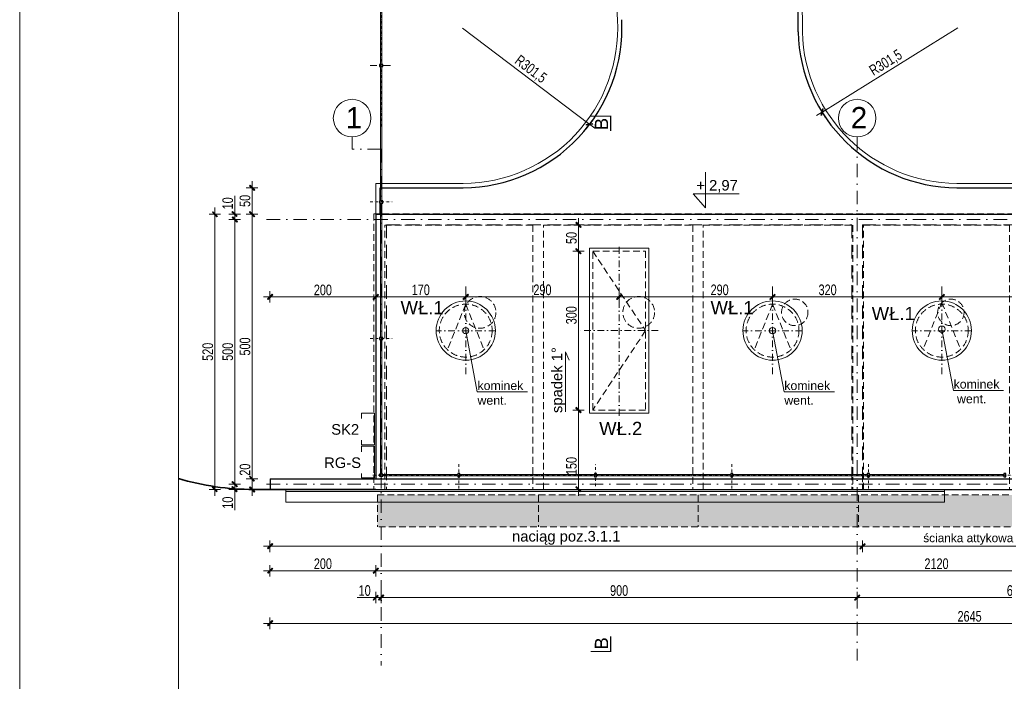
# Model space of a CAD drawing. Header units: millimetres. Extents: x 14041 to 23361, y -6349 to 12956.
# Tile 96 of 106: x 19155 to 21016, y 8077 to 9326. Entities that reach past the tile are written whole.
import ezdxf

# ---------------------------------------------------------------- set-up
doc = ezdxf.new("R2010")
doc.units = ezdxf.units.MM
for name, pattern in [('DASHDOTX2', [50.8, 25.4, -12.7, 0, -12.7]), ('DASHED', [19.05, 12.7, -6.35]), ('KRESKOWA', [19.05, 12.7, -6.35])]:
    doc.linetypes.add(name, pattern=pattern)
for name, color, linetype, lineweight in [('__A-BUDYNEK', 7, 'Continuous', 35), ('__A-krawężnik', 5, 'Continuous', 30), ('_E-opis el', 1, 'Continuous', 13), ('A- osie', 2, 'DASHDOTX2', 5), ('A-dach', 34, 'Continuous', 30), ('A-odnośnik', 2, 'Continuous', 9), ('A-ogrodzenie', 6, 'Continuous', 9), ('A-opisy', 7, 'Continuous', 18), ('A-rzędne projektowane', 7, 'Continuous', 20), ('A-stolarka', 5, 'Continuous', 15), ('A-stolarka opis', 7, 'Continuous', 9), ('A-Tabelka', 7, 'Continuous', 18), ('A-wyburzenia', 92, 'DASHED', 5), ('A-WYMIARY', 7, 'Continuous', 9), ('A-ściany projektowane', 5, 'Continuous', 35)]:
    doc.layers.add(name, color=color, linetype=linetype, lineweight=lineweight)
doc.layers.add('A-RZUTNIA', color=252, linetype='Continuous', lineweight=5, plot=False)
doc.styles.add('OP.3', font='arial.ttf', dxfattribs={"height": 16})
doc.styles.get("Standard").update_dxf_attribs({"font": 'arial.ttf'})
doc.styles.add('WYMIARY', font='swisscl.ttf')
doc.dimstyles.new('G100', dxfattribs={"dimtxt": 20, "dimasz": 1.55, "dimexe": 1.25, "dimexo": 0.625, "dimgap": 3, "dimtad": 1, "dimdec": 1, "dimrnd": 0.5, "dimzin": 9, "dimtxsty": 'WYMIARY', "dimblk": 'W', "dimcen": 3, "dimse1": 1, "dimse2": 1, "dimclrd": 256, "dimclrt": 7, "dimadec": 0, "dimazin": 0, "dimtm": 1e-09, "dimtfac": 1, "dimtdec": 1, "dimtmove": 0, "dimatfit": 0, "dimldrblk": 'W', "dimfxl": 0, "dimlwd": 9, "dimarcsym": 0})

# ---------------------------------------------------------------- blocks, each defined once
blk = doc.blocks.new('W')
at = {"layer": 'A-WYMIARY'}
h = blk.add_hatch(color=256, dxfattribs=at)
h.paths.add_polyline_path([(0, 0.8), (0, 0), (0.6, 0), (3, 2.3), (2.3, 3)])
h.paths.add_polyline_path([(-0.6, 0.2), (-0.8, 0), (0, 0), (0, 0.8)])
h.paths.add_polyline_path([(0, -0.6), (0.1, -0.5), (0.6, 0), (0, 0)])
h.paths.add_polyline_path([(0, 0), (-0.8, 0), (-3.4, -2.6), (-2.7, -3.3), (0, -0.6)])
blk.add_hatch(color=256, dxfattribs=at).paths.add_polyline_path([(-0.8, 0), (-3.4, -2.6), (-2.7, -3.3), (0, -0.6), (0, 0)])
for p, q in [((-8, 0), (8, 0)), ((-0.6, 0.2), (-3.4, -2.6)), ((-0.6, 0.2), (2.3, 3)), ((0, -7), (0, 7)), ((0.1, -0.5), (3, 2.3)), ((2.3, 3), (3, 2.3)), ((-3.4, -2.6), (-2.7, -3.3)), ((0.1, -0.5), (-2.7, -3.3))]:
    blk.add_line(p, q, dxfattribs=at)
blk = doc.blocks.new('*D1183')
at = {"layer": 'A-WYMIARY', "lineweight": 9}
blk.add_line((20896.5, 8802.7), (20579.6, 8802.7), dxfattribs=at)
at = {"layer": 'Defpoints', "color": 0}
for p in [(20578, 8802.7), (20898, 8756.2), (20578, 8669.4)]:
    blk.add_point(p, dxfattribs=at)
at = {"layer": 'A-WYMIARY', "linetype": 'ByBlock', "lineweight": 9, "xscale": 1.55, "yscale": 1.55, "zscale": 1.55, "rotation": 180}
blk.add_blockref('W', (20578, 8802.7), dxfattribs=at)
at = {"layer": 'A-WYMIARY', "linetype": 'ByBlock', "lineweight": 9, "xscale": 1.55, "yscale": 1.55, "zscale": 1.55}
blk.add_blockref('W', (20898, 8802.7), dxfattribs=at)
at = {"layer": 'A-WYMIARY', "color": 7, "ltscale": 2, "insert": (20682.1, 8815.9), "char_height": 20, "attachment_point": 5, "style": 'WYMIARY'}
blk.add_mtext('320', dxfattribs=at)
blk = doc.blocks.new('*D1188')
at = {"layer": 'A-WYMIARY', "lineweight": 9}
blk.add_line((20899.6, 8802.7), (21176.5, 8802.7), dxfattribs=at)
at = {"layer": 'Defpoints', "color": 0}
for p in [(21178, 8802.7), (21178, 8756.2), (20898, 8745.4)]:
    blk.add_point(p, dxfattribs=at)
at = {"layer": 'A-WYMIARY', "linetype": 'ByBlock', "lineweight": 9, "xscale": 1.55, "yscale": 1.55, "zscale": 1.55, "rotation": 180}
blk.add_blockref('W', (20898, 8802.7), dxfattribs=at)
at = {"layer": 'A-WYMIARY', "linetype": 'ByBlock', "lineweight": 9, "xscale": 1.55, "yscale": 1.55, "zscale": 1.55}
blk.add_blockref('W', (21178, 8802.7), dxfattribs=at)
at = {"layer": 'A-WYMIARY', "color": 7, "ltscale": 2, "insert": (21064.5, 8815.7), "char_height": 20, "attachment_point": 5, "style": 'WYMIARY'}
blk.add_mtext('280', dxfattribs=at)
blk = doc.blocks.new('*D1216')
at = {"layer": 'A-WYMIARY', "lineweight": 9}
blk.add_line((19829.6, 8802.7), (19996.5, 8802.7), dxfattribs=at)
at = {"layer": 'Defpoints', "color": 0}
for p in [(19998, 8802.7), (19828, 8731.4), (19998, 8669.4)]:
    blk.add_point(p, dxfattribs=at)
at = {"layer": 'A-WYMIARY', "linetype": 'ByBlock', "lineweight": 9, "xscale": 1.55, "yscale": 1.55, "zscale": 1.55, "rotation": 180}
blk.add_blockref('W', (19828, 8802.7), dxfattribs=at)
at = {"layer": 'A-WYMIARY', "linetype": 'ByBlock', "lineweight": 9, "xscale": 1.55, "yscale": 1.55, "zscale": 1.55}
blk.add_blockref('W', (19998, 8802.7), dxfattribs=at)
at = {"layer": 'A-WYMIARY', "color": 7, "ltscale": 2, "insert": (19913, 8815.9), "char_height": 20, "attachment_point": 5, "style": 'WYMIARY'}
blk.add_mtext('170', dxfattribs=at)
blk = doc.blocks.new('*D1217')
at = {"layer": 'A-WYMIARY', "lineweight": 9}
for p, q in [((19561.3, 8960.5), (19561.3, 8993.3)), ((19561.3, 8959), (19561.3, 8949)), ((19561.3, 8947.4), (19561.3, 8945.9))]:
    blk.add_line(p, q, dxfattribs=at)
at = {"layer": 'Defpoints', "color": 0}
for p in [(19646.9, 8959), (19561.3, 8949), (19646.9, 8949)]:
    blk.add_point(p, dxfattribs=at)
at = {"layer": 'A-WYMIARY', "linetype": 'ByBlock', "lineweight": 9, "xscale": 1.55, "yscale": 1.55, "zscale": 1.55}
for p, rotation in [((19561.3, 8959), 270), ((19561.3, 8949), 90)]:
    blk.add_blockref('W', p, dxfattribs=dict(at, rotation=rotation))
at = {"layer": 'A-WYMIARY', "color": 7, "ltscale": 2, "insert": (19548.1, 8979.4), "char_height": 20, "attachment_point": 5, "rotation": 90, "style": 'WYMIARY'}
blk.add_mtext('10', dxfattribs=at)
blk = doc.blocks.new('*D1218')
at = {"layer": 'A-WYMIARY', "lineweight": 9}
blk.add_line((19561.3, 8947.4), (19561.3, 8450.5), dxfattribs=at)
at = {"layer": 'Defpoints', "color": 0}
for p in [(19646.9, 8949), (19561.3, 8449), (19646.9, 8449)]:
    blk.add_point(p, dxfattribs=at)
at = {"layer": 'A-WYMIARY', "linetype": 'ByBlock', "lineweight": 9, "xscale": 1.55, "yscale": 1.55, "zscale": 1.55}
for p, rotation in [((19561.3, 8949), 90), ((19561.3, 8449), 270)]:
    blk.add_blockref('W', p, dxfattribs=dict(at, rotation=rotation))
at = {"layer": 'A-WYMIARY', "color": 7, "ltscale": 2, "insert": (19548.1, 8699), "char_height": 20, "attachment_point": 5, "rotation": 90, "style": 'WYMIARY'}
blk.add_mtext('500', dxfattribs=at)
blk = doc.blocks.new('*D1219')
at = {"layer": 'A-WYMIARY', "lineweight": 9}
for p, q in [((19561.3, 8447.4), (19561.3, 8440.5)), ((19561.3, 8439), (19561.3, 8400))]:
    blk.add_line(p, q, dxfattribs=at)
at = {"layer": 'Defpoints', "color": 0}
for p in [(19561.3, 8439), (19646.9, 8449), (19646.9, 8439)]:
    blk.add_point(p, dxfattribs=at)
at = {"layer": 'A-WYMIARY', "linetype": 'ByBlock', "lineweight": 9, "xscale": 1.55, "yscale": 1.55, "zscale": 1.55}
for p, rotation in [((19561.3, 8449), 90), ((19561.3, 8439), 270)]:
    blk.add_blockref('W', p, dxfattribs=dict(at, rotation=rotation))
at = {"layer": 'A-WYMIARY', "color": 7, "ltscale": 2, "insert": (19548.1, 8414), "char_height": 20, "attachment_point": 5, "rotation": 90, "style": 'WYMIARY'}
blk.add_mtext('10', dxfattribs=at)
blk = doc.blocks.new('*D1220')
at = {"layer": 'A-WYMIARY', "lineweight": 9}
for p, q in [((19594.1, 8460.5), (19594.1, 8490.5)), ((19594.1, 8439), (19594.1, 8459)), ((19594.1, 8437.4), (19594.1, 8435.9))]:
    blk.add_line(p, q, dxfattribs=at)
at = {"layer": 'Defpoints', "color": 0}
for p in [(19594.1, 8459), (19649.7, 8459), (19649.7, 8439)]:
    blk.add_point(p, dxfattribs=at)
at = {"layer": 'A-WYMIARY', "linetype": 'ByBlock', "lineweight": 9, "xscale": 1.55, "yscale": 1.55, "zscale": 1.55}
for p, rotation in [((19594.1, 8459), 270), ((19594.1, 8439), 90)]:
    blk.add_blockref('W', p, dxfattribs=dict(at, rotation=rotation))
at = {"layer": 'A-WYMIARY', "color": 7, "ltscale": 2, "insert": (19580.8, 8476.3), "char_height": 20, "attachment_point": 5, "rotation": 90, "style": 'WYMIARY'}
blk.add_mtext('20', dxfattribs=at)
blk = doc.blocks.new('*D1221')
at = {"layer": 'A-WYMIARY', "lineweight": 9}
blk.add_line((19594.1, 8460.5), (19594.1, 8957.4), dxfattribs=at)
at = {"layer": 'Defpoints', "color": 0}
for p in [(19594.1, 8959), (19649.7, 8959), (19649.7, 8459)]:
    blk.add_point(p, dxfattribs=at)
at = {"layer": 'A-WYMIARY', "linetype": 'ByBlock', "lineweight": 9, "xscale": 1.55, "yscale": 1.55, "zscale": 1.55}
for p, rotation in [((19594.1, 8959), 90), ((19594.1, 8459), 270)]:
    blk.add_blockref('W', p, dxfattribs=dict(at, rotation=rotation))
at = {"layer": 'A-WYMIARY', "color": 7, "ltscale": 2, "insert": (19580.8, 8709), "char_height": 20, "attachment_point": 5, "rotation": 90, "style": 'WYMIARY'}
blk.add_mtext('500', dxfattribs=at)
blk = doc.blocks.new('*D1256')
at = {"layer": 'A-WYMIARY', "lineweight": 9, "ltscale": 2}
blk.add_line((19523.7, 8957.4), (19523.7, 8440.5), dxfattribs=at)
at = {"layer": 'Defpoints', "color": 0}
for p in [(19646.9, 8959), (19523.7, 8439), (19646.9, 8439)]:
    blk.add_point(p, dxfattribs=at)
at = {"layer": 'A-WYMIARY', "linetype": 'ByBlock', "lineweight": 9, "xscale": 1.55, "yscale": 1.55, "zscale": 1.55}
for p, rotation in [((19523.7, 8959), 90), ((19523.7, 8439), 270)]:
    blk.add_blockref('W', p, dxfattribs=dict(at, rotation=rotation))
at = {"layer": 'A-WYMIARY', "color": 7, "ltscale": 2, "insert": (19510.4, 8699), "char_height": 20, "attachment_point": 5, "rotation": 90, "style": 'WYMIARY'}
blk.add_mtext('520', dxfattribs=at)
blk = doc.blocks.new('*D1320')
at = {"layer": 'A-RZUTNIA', "lineweight": 9, "ltscale": 2}
blk.add_line((19826.5, 8802.7), (19629.6, 8802.7), dxfattribs=at)
at = {"layer": 'Defpoints', "color": 0}
for p in [(19828, 8832), (19628, 8802.7), (19628, 8459)]:
    blk.add_point(p, dxfattribs=at)
at = {"layer": 'A-RZUTNIA', "linetype": 'ByBlock', "lineweight": 9, "xscale": 1.55, "yscale": 1.55, "zscale": 1.55, "rotation": 180}
blk.add_blockref('W', (19628, 8802.7), dxfattribs=at)
at = {"layer": 'A-RZUTNIA', "linetype": 'ByBlock', "lineweight": 9, "xscale": 1.55, "yscale": 1.55, "zscale": 1.55}
blk.add_blockref('W', (19828, 8802.7), dxfattribs=at)
at = {"layer": 'A-RZUTNIA', "color": 7, "ltscale": 2, "insert": (19728, 8815.7), "char_height": 20, "attachment_point": 5, "style": 'WYMIARY'}
blk.add_mtext('200', dxfattribs=at)
blk = doc.blocks.new('*D1334')
at = {"layer": 'A-RZUTNIA', "lineweight": 9, "ltscale": 2}
blk.add_line((20928, 9310.7), (20672.9, 9152.4), dxfattribs=at)
at = {"layer": 'Defpoints', "color": 0}
for p in [(20928, 9310.7), (20671.6, 9151.6)]:
    blk.add_point(p, dxfattribs=at)
at = {"layer": 'A-RZUTNIA', "linetype": 'ByBlock', "lineweight": 9, "xscale": 1.55, "yscale": 1.55, "zscale": 1.55, "rotation": 211.8237898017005}
blk.add_blockref('W', (20671.6, 9151.6), dxfattribs=at)
at = {"layer": 'A-RZUTNIA', "color": 7, "ltscale": 2, "insert": (20792.6, 9244.2), "char_height": 20, "attachment_point": 5, "rotation": 31.8238, "style": 'WYMIARY'}
blk.add_mtext('R301,5', dxfattribs=at)
blk = doc.blocks.new('*D1335')
at = {"layer": 'A-RZUTNIA', "lineweight": 9, "ltscale": 2}
blk.add_line((19991.7, 9310.5), (20230.9, 9129.5), dxfattribs=at)
at = {"layer": 'Defpoints', "color": 0}
for p in [(19991.7, 9310.5), (20232.2, 9128.6)]:
    blk.add_point(p, dxfattribs=at)
at = {"layer": 'A-RZUTNIA', "linetype": 'ByBlock', "lineweight": 9, "xscale": 1.55, "yscale": 1.55, "zscale": 1.55, "rotation": 322.8901080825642}
blk.add_blockref('W', (20232.2, 9128.6), dxfattribs=at)
at = {"layer": 'A-RZUTNIA', "color": 7, "ltscale": 2, "insert": (20120.3, 9231.9), "char_height": 20, "attachment_point": 5, "rotation": 322.8901, "style": 'WYMIARY'}
blk.add_mtext('R301,5', dxfattribs=at)
blk = doc.blocks.new('*D1336')
at = {"layer": 'A-WYMIARY', "lineweight": 9}
blk.add_line((19594.1, 8960.5), (19594.1, 9007.4), dxfattribs=at)
at = {"layer": 'Defpoints', "color": 0}
for p in [(19594.1, 9009), (19666.9, 9009), (19666.9, 8959)]:
    blk.add_point(p, dxfattribs=at)
at = {"layer": 'A-WYMIARY', "linetype": 'ByBlock', "lineweight": 9, "xscale": 1.55, "yscale": 1.55, "zscale": 1.55}
for p, rotation in [((19594.1, 9009), 90), ((19594.1, 8959), 270)]:
    blk.add_blockref('W', p, dxfattribs=dict(at, rotation=rotation))
at = {"layer": 'A-WYMIARY', "color": 7, "ltscale": 2, "insert": (19580.8, 8984), "char_height": 20, "attachment_point": 5, "rotation": 90, "style": 'WYMIARY'}
blk.add_mtext('50', dxfattribs=at)
blk = doc.blocks.new('*D1337')
at = {"layer": '__A-BUDYNEK', "lineweight": 9}
blk.add_line((19629.6, 8186), (22271.5, 8186), dxfattribs=at)
at = {"layer": 'Defpoints', "color": 0}
for p in [(19628, 8351.8), (22273, 8351.8), (22273, 8186)]:
    blk.add_point(p, dxfattribs=at)
at = {"layer": '__A-BUDYNEK', "linetype": 'ByBlock', "lineweight": 9, "xscale": 1.55, "yscale": 1.55, "zscale": 1.55, "rotation": 180}
blk.add_blockref('W', (19628, 8186), dxfattribs=at)
at = {"layer": '__A-BUDYNEK', "linetype": 'ByBlock', "lineweight": 9, "xscale": 1.55, "yscale": 1.55, "zscale": 1.55}
blk.add_blockref('W', (22273, 8186), dxfattribs=at)
at = {"layer": '__A-BUDYNEK', "color": 7, "ltscale": 2, "insert": (20950.5, 8199.2), "char_height": 20, "attachment_point": 5, "style": 'WYMIARY'}
blk.add_mtext('2645', dxfattribs=at)
blk = doc.blocks.new('*D1384')
at = {"layer": 'A-WYMIARY', "lineweight": 9, "ltscale": 2}
for p, q in [((19826.5, 8234.7), (19793, 8234.7)), ((19828, 8234.7), (19838, 8234.7)), ((19839.6, 8234.7), (19841.1, 8234.7))]:
    blk.add_line(p, q, dxfattribs=at)
at = {"layer": 'Defpoints', "color": 0}
for p in [(19828, 8454), (19838, 8454), (19838, 8234.7)]:
    blk.add_point(p, dxfattribs=at)
at = {"layer": 'A-WYMIARY', "linetype": 'ByBlock', "lineweight": 9, "xscale": 1.55, "yscale": 1.55, "zscale": 1.55}
blk.add_blockref('W', (19828, 8234.7), dxfattribs=at)
at = {"layer": 'A-WYMIARY', "linetype": 'ByBlock', "lineweight": 9, "xscale": 1.55, "yscale": 1.55, "zscale": 1.55, "rotation": 180}
blk.add_blockref('W', (19838, 8234.7), dxfattribs=at)
at = {"layer": 'A-WYMIARY', "color": 7, "ltscale": 2, "insert": (19807, 8247.9), "char_height": 20, "attachment_point": 5, "style": 'WYMIARY'}
blk.add_mtext('10', dxfattribs=at)
blk = doc.blocks.new('*D1385')
at = {"layer": 'A-WYMIARY', "lineweight": 9, "ltscale": 2}
blk.add_line((19839.6, 8234.7), (20736.5, 8234.7), dxfattribs=at)
at = {"layer": 'Defpoints', "color": 0}
for p in [(19838, 8454), (20738, 8439), (20738, 8234.7)]:
    blk.add_point(p, dxfattribs=at)
at = {"layer": 'A-WYMIARY', "linetype": 'ByBlock', "lineweight": 9, "xscale": 1.55, "yscale": 1.55, "zscale": 1.55, "rotation": 180}
blk.add_blockref('W', (19838, 8234.7), dxfattribs=at)
at = {"layer": 'A-WYMIARY', "linetype": 'ByBlock', "lineweight": 9, "xscale": 1.55, "yscale": 1.55, "zscale": 1.55}
blk.add_blockref('W', (20738, 8234.7), dxfattribs=at)
at = {"layer": 'A-WYMIARY', "color": 7, "ltscale": 2, "insert": (20288, 8247.9), "char_height": 20, "attachment_point": 5, "style": 'WYMIARY'}
blk.add_mtext('900', dxfattribs=at)
blk = doc.blocks.new('*D1386')
at = {"layer": 'A-WYMIARY', "lineweight": 9, "ltscale": 2}
blk.add_line((20739.6, 8234.7), (21336.5, 8234.7), dxfattribs=at)
at = {"layer": 'Defpoints', "color": 0}
for p in [(21338, 8454), (20738, 8439), (21338, 8234.7)]:
    blk.add_point(p, dxfattribs=at)
at = {"layer": 'A-WYMIARY', "linetype": 'ByBlock', "lineweight": 9, "xscale": 1.55, "yscale": 1.55, "zscale": 1.55, "rotation": 180}
blk.add_blockref('W', (20738, 8234.7), dxfattribs=at)
at = {"layer": 'A-WYMIARY', "linetype": 'ByBlock', "lineweight": 9, "xscale": 1.55, "yscale": 1.55, "zscale": 1.55}
blk.add_blockref('W', (21338, 8234.7), dxfattribs=at)
at = {"layer": 'A-WYMIARY', "color": 7, "ltscale": 2, "insert": (21038, 8247.9), "char_height": 20, "attachment_point": 5, "style": 'WYMIARY'}
blk.add_mtext('600', dxfattribs=at)
blk = doc.blocks.new('*D1389')
at = {"layer": 'A-WYMIARY', "lineweight": 9, "ltscale": 2}
blk.add_line((19999.6, 8802.7), (20286.5, 8802.7), dxfattribs=at)
at = {"layer": 'Defpoints', "color": 0}
for p in [(19998, 8822.4), (20288, 8822.4), (20288, 8802.7)]:
    blk.add_point(p, dxfattribs=at)
at = {"layer": 'A-WYMIARY', "linetype": 'ByBlock', "lineweight": 9, "xscale": 1.55, "yscale": 1.55, "zscale": 1.55, "rotation": 180}
blk.add_blockref('W', (19998, 8802.7), dxfattribs=at)
at = {"layer": 'A-WYMIARY', "linetype": 'ByBlock', "lineweight": 9, "xscale": 1.55, "yscale": 1.55, "zscale": 1.55}
blk.add_blockref('W', (20288, 8802.7), dxfattribs=at)
at = {"layer": 'A-WYMIARY', "color": 7, "ltscale": 2, "insert": (20143, 8815.9), "char_height": 20, "attachment_point": 5, "style": 'WYMIARY'}
blk.add_mtext('290', dxfattribs=at)
blk = doc.blocks.new('*D1390')
at = {"layer": 'A-WYMIARY', "lineweight": 9, "ltscale": 2}
blk.add_line((20289.6, 8802.7), (20576.5, 8802.7), dxfattribs=at)
at = {"layer": 'Defpoints', "color": 0}
for p in [(20288, 8822.4), (20578, 8822.4), (20578, 8802.7)]:
    blk.add_point(p, dxfattribs=at)
at = {"layer": 'A-WYMIARY', "linetype": 'ByBlock', "lineweight": 9, "xscale": 1.55, "yscale": 1.55, "zscale": 1.55, "rotation": 180}
blk.add_blockref('W', (20288, 8802.7), dxfattribs=at)
at = {"layer": 'A-WYMIARY', "linetype": 'ByBlock', "lineweight": 9, "xscale": 1.55, "yscale": 1.55, "zscale": 1.55}
blk.add_blockref('W', (20578, 8802.7), dxfattribs=at)
at = {"layer": 'A-WYMIARY', "color": 7, "ltscale": 2, "insert": (20478, 8815.9), "char_height": 20, "attachment_point": 5, "style": 'WYMIARY'}
blk.add_mtext('290', dxfattribs=at)
blk = doc.blocks.new('*D1391')
at = {"layer": 'A-WYMIARY', "lineweight": 9}
blk.add_line((20211.1, 8937.4), (20211.1, 8890.5), dxfattribs=at)
at = {"layer": 'Defpoints', "color": 0}
for p in [(20117, 8939), (20117, 8889), (20211.1, 8889)]:
    blk.add_point(p, dxfattribs=at)
at = {"layer": 'A-WYMIARY', "linetype": 'ByBlock', "lineweight": 9, "xscale": 1.55, "yscale": 1.55, "zscale": 1.55}
for p, rotation in [((20211.1, 8939), 90), ((20211.1, 8889), 270)]:
    blk.add_blockref('W', p, dxfattribs=dict(at, rotation=rotation))
at = {"layer": 'A-WYMIARY', "color": 7, "ltscale": 2, "insert": (20197.9, 8914), "char_height": 20, "attachment_point": 5, "rotation": 90, "style": 'WYMIARY'}
blk.add_mtext('50', dxfattribs=at)
blk = doc.blocks.new('*D1392')
at = {"layer": 'A-WYMIARY', "lineweight": 9}
blk.add_line((20211.1, 8887.4), (20211.1, 8590.5), dxfattribs=at)
at = {"layer": 'Defpoints', "color": 0}
for p in [(20117, 8889), (20144, 8589), (20211.1, 8589)]:
    blk.add_point(p, dxfattribs=at)
at = {"layer": 'A-WYMIARY', "linetype": 'ByBlock', "lineweight": 9, "xscale": 1.55, "yscale": 1.55, "zscale": 1.55}
for p, rotation in [((20211.1, 8889), 90), ((20211.1, 8589), 270)]:
    blk.add_blockref('W', p, dxfattribs=dict(at, rotation=rotation))
at = {"layer": 'A-WYMIARY', "color": 7, "ltscale": 2, "insert": (20197.8, 8768), "char_height": 20, "attachment_point": 5, "rotation": 90, "style": 'WYMIARY'}
blk.add_mtext('300', dxfattribs=at)
blk = doc.blocks.new('*D1393')
at = {"layer": 'A-WYMIARY', "lineweight": 9}
blk.add_line((20211.1, 8587.4), (20211.1, 8440.5), dxfattribs=at)
at = {"layer": 'Defpoints', "color": 0}
for p in [(20144, 8589), (20192.9, 8439), (20211.1, 8439)]:
    blk.add_point(p, dxfattribs=at)
at = {"layer": 'A-WYMIARY', "linetype": 'ByBlock', "lineweight": 9, "xscale": 1.55, "yscale": 1.55, "zscale": 1.55}
for p, rotation in [((20211.1, 8589), 90), ((20211.1, 8439), 270)]:
    blk.add_blockref('W', p, dxfattribs=dict(at, rotation=rotation))
at = {"layer": 'A-WYMIARY', "color": 7, "ltscale": 2, "insert": (20197.9, 8483.2), "char_height": 20, "attachment_point": 5, "rotation": 90, "style": 'WYMIARY'}
blk.add_mtext('150', dxfattribs=at)
blk = doc.blocks.new('*D1394')
at = {"layer": 'A-WYMIARY', "lineweight": 9, "ltscale": 2}
blk.add_line((19629.6, 8285.3), (19826.5, 8285.3), dxfattribs=at)
at = {"layer": 'Defpoints', "color": 0}
for p in [(19628, 8459), (19828, 8459), (19828, 8285.3)]:
    blk.add_point(p, dxfattribs=at)
at = {"layer": 'A-WYMIARY', "linetype": 'ByBlock', "lineweight": 9, "xscale": 1.55, "yscale": 1.55, "zscale": 1.55, "rotation": 180}
blk.add_blockref('W', (19628, 8285.3), dxfattribs=at)
at = {"layer": 'A-WYMIARY', "linetype": 'ByBlock', "lineweight": 9, "xscale": 1.55, "yscale": 1.55, "zscale": 1.55}
blk.add_blockref('W', (19828, 8285.3), dxfattribs=at)
at = {"layer": 'A-WYMIARY', "color": 7, "ltscale": 2, "insert": (19728, 8298.5), "char_height": 20, "attachment_point": 5, "style": 'WYMIARY'}
blk.add_mtext('200', dxfattribs=at)
blk = doc.blocks.new('*D1395')
at = {"layer": 'A-WYMIARY', "lineweight": 9, "ltscale": 2}
blk.add_line((19829.6, 8285.3), (21946.5, 8285.3), dxfattribs=at)
at = {"layer": 'Defpoints', "color": 0}
for p in [(19828, 8459), (21948, 8459), (21948, 8285.3)]:
    blk.add_point(p, dxfattribs=at)
at = {"layer": 'A-WYMIARY', "linetype": 'ByBlock', "lineweight": 9, "xscale": 1.55, "yscale": 1.55, "zscale": 1.55, "rotation": 180}
blk.add_blockref('W', (19828, 8285.3), dxfattribs=at)
at = {"layer": 'A-WYMIARY', "linetype": 'ByBlock', "lineweight": 9, "xscale": 1.55, "yscale": 1.55, "zscale": 1.55}
blk.add_blockref('W', (21948, 8285.3), dxfattribs=at)
at = {"layer": 'A-WYMIARY', "color": 7, "ltscale": 2, "insert": (20888, 8298.5), "char_height": 20, "attachment_point": 5, "style": 'WYMIARY'}
blk.add_mtext('2120', dxfattribs=at)
blk = doc.blocks.new('*D1760')
at = {"layer": 'A-WYMIARY', "lineweight": 9, "ltscale": 2}
blk.add_line((19629.6, 8331.5), (20746.5, 8331.5), dxfattribs=at)
at = {"layer": 'Defpoints', "color": 0}
for p in [(19628, 8439), (20748, 8439), (20748, 8331.5)]:
    blk.add_point(p, dxfattribs=at)
at = {"layer": 'A-WYMIARY', "linetype": 'ByBlock', "lineweight": 9, "xscale": 1.55, "yscale": 1.55, "zscale": 1.55, "rotation": 180}
blk.add_blockref('W', (19628, 8331.5), dxfattribs=at)
at = {"layer": 'A-WYMIARY', "linetype": 'ByBlock', "lineweight": 9, "xscale": 1.55, "yscale": 1.55, "zscale": 1.55}
blk.add_blockref('W', (20748, 8331.5), dxfattribs=at)
at = {"layer": 'A-WYMIARY', "color": 7, "ltscale": 2, "insert": (20188, 8347.5), "char_height": 16, "attachment_point": 5, "style": 'OP.3'}
blk.add_mtext('{\\H1.25x;naciąg poz.3.1.1}', dxfattribs=at)
blk = doc.blocks.new('*D1761')
at = {"layer": 'A-WYMIARY', "lineweight": 9, "ltscale": 2}
blk.add_line((20749.6, 8331.5), (21146.5, 8331.5), dxfattribs=at)
at = {"layer": 'Defpoints', "color": 0}
for p in [(20748, 8439), (21148, 8396), (21148, 8331.5)]:
    blk.add_point(p, dxfattribs=at)
at = {"layer": 'A-WYMIARY', "linetype": 'ByBlock', "lineweight": 9, "xscale": 1.55, "yscale": 1.55, "zscale": 1.55, "rotation": 180}
blk.add_blockref('W', (20748, 8331.5), dxfattribs=at)
at = {"layer": 'A-WYMIARY', "linetype": 'ByBlock', "lineweight": 9, "xscale": 1.55, "yscale": 1.55, "zscale": 1.55}
blk.add_blockref('W', (21148, 8331.5), dxfattribs=at)
at = {"layer": 'A-WYMIARY', "color": 7, "lineweight": 15, "ltscale": 2, "insert": (20948, 8344.9), "char_height": 16, "attachment_point": 5, "style": 'OP.3'}
blk.add_mtext('ścianka attykowa', dxfattribs=at)

msp = doc.modelspace()

# ---------------------------------------------------------------- hatches: boundary and pattern name
at = {"layer": 'A-wyburzenia'}
h = msp.add_hatch(dxfattribs=at)
h.set_pattern_fill('DASH', color=256, scale=2, angle=90)
h.set_pattern_definition([(90, (5999.448, -2970), (-6.35, 6.35), [6.35, -6.35])])
h.paths.add_polyline_path([(19831.04, 8368.48), (21942.04, 8368.48), (21942.04, 8428.48), (19831.04, 8428.48)])

# ---------------------------------------------------------------- linework, layer by layer
at = {"layer": '__A-BUDYNEK', "ltscale": 0.25}
msp.add_line((19828.04, 8438.98), (19596.9, 8438.98), dxfattribs=at)
msp.add_arc((19596.9, 8938.98), 500, 253.49496, 270.00014, dxfattribs=at)
at = {"layer": '__A-krawężnik', "lineweight": 15, "ltscale": 0.25}
for p, q in [((20284.86, 9325.83), (20252.26, 9924.43)), ((20634.37, 9303.13), (20632.93, 9924.43)), ((19828.04, 9016.98), (19993.3, 9016.98)), ((19828.04, 8958.98), (19828.04, 9016.98)), ((20926.19, 9016.98), (21948.04, 9016.98))]:
    msp.add_line(p, q, dxfattribs=at)
at = {"layer": '__A-krawężnik', "ltscale": 0.25}
for p, q in [((20626.37, 9303.11), (20624.93, 9924.43)), ((19836.04, 9008.98), (19993.3, 9008.98)), ((19836.04, 8958.98), (19836.04, 9008.98)), ((20926.19, 9008.98), (21940.04, 9008.98))]:
    msp.add_line(p, q, dxfattribs=at)
at = {"layer": '__A-krawężnik', "lineweight": 15, "ltscale": 0.25}
for centre, radius, start, end in [((19991.68, 9310.55), 293.57, 270.30545, 2.98869), ((20928.16, 9310.87), 293.9, 181.47231, 269.62549)]:
    msp.add_arc(centre, radius, start, end, dxfattribs=at)
at = {"layer": '__A-krawężnik', "ltscale": 0.25}
for centre, radius, start, end in [((19991.68, 9310.55), 301.57, 270.30545, 2.98869), ((20928.16, 9310.87), 301.9, 181.47231, 269.62549)]:
    msp.add_arc(centre, radius, start, end, dxfattribs=at)
at = {"layer": '_E-opis el', "color": 1, "linetype": 'ByBlock', "lineweight": 15}
for points in [[(19825.86, 8523.12), (19825.86, 8583.12), (19800.86, 8583.12), (19800.86, 8523.12)], [(19825.86, 8460.9), (19825.86, 8520.9), (19800.86, 8520.9), (19800.86, 8460.9)]]:
    msp.add_lwpolyline(points, close=True, dxfattribs=at)
at = {"layer": 'A- osie'}
for p, q in [((19783.23, 9081.68), (19783.23, 9105.29)), ((20738.04, 9104.84), (20738.04, 8115.91)), ((19838.04, 9081.68), (19783.23, 9081.68)), ((19838.04, 9081.68), (19838.04, 8106.27)), ((19621.64, 8948.98), (22301.13, 8948.98)), ((19621.64, 8448.98), (22301.13, 8448.98))]:
    msp.add_line(p, q, dxfattribs=at)
at = {"layer": 'A- osie', "ltscale": 0.5}
for p, q in [((20288.04, 8896.98), (20288.04, 8570.03)), ((19998.04, 8822.36), (19998.04, 8655.32)), ((20578.04, 8822.36), (20578.04, 8655.32)), ((20898.04, 8822.36), (20898.04, 8655.32)), ((20054.1, 8738.84), (19941.97, 8738.84)), ((20361.81, 8738.98), (20214.22, 8738.98)), ((20634.1, 8738.84), (20521.97, 8738.84)), ((20954.1, 8738.84), (20841.97, 8738.84))]:
    msp.add_line(p, q, dxfattribs=at)
at = {"layer": 'A- osie', "linetype": 'Continuous'}
for centre in [(19783.23, 9140.36), (20738.04, 9140.36)]:
    msp.add_circle(centre, 35.52, dxfattribs=at)
at = {"layer": 'A-dach'}
for p, q in [((19828.04, 8958.98), (21948.04, 8958.98)), ((19828.04, 8958.98), (19828.04, 8458.98)), ((19628.04, 8458.98), (22273.04, 8458.98)), ((19628.04, 8458.98), (19628.04, 8438.98)), ((19628.04, 8438.98), (22273.04, 8438.98))]:
    msp.add_line(p, q, dxfattribs=at)
at = {"layer": 'A-dach', "linetype": 'KRESKOWA', "lineweight": 15}
for p, q in [((20238.04, 8888.98), (20338.04, 8738.98)), ((19998.04, 8788.98), (19963.45, 8702.87)), ((19998.04, 8788.98), (20032.62, 8702.87)), ((20578.04, 8788.98), (20543.45, 8702.87)), ((20578.04, 8788.98), (20612.62, 8702.87)), ((20898.04, 8791.75), (20863.45, 8705.65)), ((20898.04, 8791.75), (20932.62, 8705.65)), ((20338.04, 8738.98), (20238.04, 8588.98))]:
    msp.add_line(p, q, dxfattribs=at)
at = {"layer": 'A-dach', "lineweight": 15}
msp.add_lwpolyline([(20232.04, 8894.98), (20344.04, 8894.98), (20344.04, 8582.98), (20232.04, 8582.98)], close=True, dxfattribs=at)
at = {"layer": 'A-dach', "linetype": 'KRESKOWA', "lineweight": 15}
msp.add_lwpolyline([(20238.04, 8888.98), (20338.04, 8888.98), (20338.04, 8588.98), (20238.04, 8588.98)], close=True, dxfattribs=at)
at = {"layer": 'A-dach', "lineweight": 15}
for centre, radius in [((19998.04, 8738.98), 56), ((20578.04, 8738.98), 56), ((20898.04, 8738.98), 56), ((19998.04, 8738.84), 6), ((20578.04, 8738.84), 6), ((20898.04, 8741.62), 6)]:
    msp.add_circle(centre, radius, dxfattribs=at)
at = {"layer": 'A-dach', "linetype": 'KRESKOWA', "lineweight": 15}
for centre in [(19998.04, 8738.98), (20578.04, 8738.98), (20898.04, 8738.98)]:
    msp.add_circle(centre, 50, dxfattribs=at)
at = {"layer": 'A-odnośnik', "ltscale": 2}
for p, q in [((19998.04, 8738.84), (20019.78, 8623.34)), ((20578.04, 8738.84), (20599.78, 8623.34)), ((20898.04, 8741.62), (20919.78, 8626.12)), ((20019.78, 8623.34), (20114.86, 8623.34)), ((20599.78, 8623.34), (20694.86, 8623.34)), ((20919.78, 8626.12), (21014.86, 8626.12))]:
    msp.add_line(p, q, dxfattribs=at)
at = {"layer": 'A-odnośnik'}
for p, q in [((20186.48, 8585.71), (20186.48, 8699.18)), ((20186.48, 8699.18), (20193.41, 8682.92))]:
    msp.add_line(p, q, dxfattribs=at)
at = {"layer": 'A-ogrodzenie', "linetype": 'DASHDOTX2', "ltscale": 0.2}
for p, q in [((19838.14, 9124.34), (19838.14, 9771.44)), ((19817.34, 8981.97), (19858.93, 8981.97)), ((19817.34, 8723.97), (19858.93, 8723.97)), ((19985.14, 8440.59), (19985.14, 8486.77)), ((20243.14, 8445.18), (20243.14, 8486.77)), ((20501.14, 8440.59), (20501.14, 8486.77)), ((20759.14, 8440.59), (20759.14, 8486.77)), ((19822.34, 8465.97), (22003.85, 8465.97))]:
    msp.add_line(p, q, dxfattribs=at)
at = {"layer": 'A-ogrodzenie', "lineweight": 15}
for p, q in [((19837.14, 9495.97), (19837.14, 9241.97)), ((19839.14, 9495.97), (19839.14, 9241.97)), ((19837.14, 9237.97), (19837.14, 9177.86)), ((19837.14, 9237.97), (19837.14, 8983.97)), ((19839.14, 9237.97), (19839.14, 9177.86)), ((19839.14, 9237.97), (19839.14, 8983.97)), ((19837.14, 8979.97), (19837.14, 8725.97)), ((19839.14, 8979.97), (19839.14, 8725.97)), ((19837.14, 8721.97), (19837.14, 8467.97)), ((19839.14, 8721.97), (19839.14, 8467.97)), ((19841.14, 8466.97), (19983.14, 8466.97)), ((19841.14, 8464.97), (19983.14, 8464.97)), ((19987.14, 8466.97), (20241.14, 8466.97)), ((19987.14, 8464.97), (20241.14, 8464.97)), ((20245.14, 8466.97), (20499.14, 8466.97)), ((20245.14, 8464.97), (20499.14, 8464.97)), ((20503.14, 8466.97), (20757.14, 8466.97)), ((20503.14, 8464.97), (20757.14, 8464.97)), ((20761.14, 8466.97), (21015.14, 8466.97)), ((20761.14, 8464.97), (21015.14, 8464.97))]:
    msp.add_line(p, q, dxfattribs=at)
at = {"layer": 'A-ogrodzenie', "linetype": 'DASHDOTX2', "ltscale": 0.5}
for p, q in [((19817.34, 9239.97), (19858.93, 9239.97)), ((19838.14, 8440.59), (19838.14, 8486.77))]:
    msp.add_line(p, q, dxfattribs=at)
at = {"layer": 'A-ogrodzenie', "lineweight": 30}
for points in [[(19841.14, 9241.97), (19835.14, 9241.97), (19835.14, 9237.97), (19841.14, 9237.97), (19841.14, 9241.97)], [(19841.14, 8983.97), (19835.14, 8983.97), (19835.14, 8979.97), (19841.14, 8979.97), (19841.14, 8983.97)], [(19841.14, 8725.97), (19835.14, 8725.97), (19835.14, 8721.97), (19841.14, 8721.97), (19841.14, 8725.97)], [(19983.14, 8468.97), (19983.14, 8462.97), (19987.14, 8462.97), (19987.14, 8468.97), (19983.14, 8468.97)], [(20241.14, 8468.97), (20241.14, 8462.97), (20245.14, 8462.97), (20245.14, 8468.97), (20241.14, 8468.97)], [(20499.14, 8468.97), (20499.14, 8462.97), (20503.14, 8462.97), (20503.14, 8468.97), (20499.14, 8468.97)], [(20757.14, 8468.97), (20757.14, 8462.97), (20761.14, 8462.97), (20761.14, 8468.97), (20757.14, 8468.97)], [(21015.14, 8468.97), (21015.14, 8462.97), (21019.14, 8462.97), (21019.14, 8468.97), (21015.14, 8468.97)], [(19841.14, 8467.97), (19835.14, 8467.97), (19835.14, 8463.97), (19841.14, 8463.97), (19841.14, 8467.97)]]:
    msp.add_lwpolyline(points, dxfattribs=at)
at = {"layer": 'A-opisy', "ltscale": 2, "const_width": 2}
for points in [[(20234.44, 9144.18), (20272.01, 9144.18), (20272.01, 9115.81)], [(20234.44, 8133.1), (20272.01, 8133.1), (20272.01, 8161.47)]]:
    msp.add_lwpolyline(points, dxfattribs=at)
at = {"layer": 'A-rzędne projektowane'}
msp.add_lwpolyline([(20451.01, 9038.34), (20451.01, 8970.72), (20427.69, 8997.27), (20514.99, 8997.27)], dxfattribs=at)
at = {"layer": 'A-stolarka', "ltscale": 2}
for p, q in [((19658.04, 8438.98), (20903.04, 8438.98)), ((19658.04, 8414.98), (19658.04, 8438.98)), ((19658.04, 8434.98), (20903.04, 8434.98)), ((20903.04, 8414.98), (20903.04, 8438.98)), ((19658.04, 8414.98), (20903.04, 8414.98))]:
    msp.add_line(p, q, dxfattribs=at)
at = {"layer": 'A-Tabelka'}
for points in [[(19154.85, 7016.18), (23354.85, 7016.18), (23354.85, 9986.18), (19154.85, 9986.18)], [(19454.85, 7077.93), (23292.85, 7077.93), (23292.85, 9924.43), (19454.85, 9924.43)]]:
    msp.add_lwpolyline(points, close=True, dxfattribs=at)
at = {"layer": 'A-wyburzenia'}
for p, q in [((19831.04, 8428.48), (21942.04, 8428.48)), ((19831.04, 8428.48), (19831.04, 8368.48)), ((20135.54, 8428.48), (20135.54, 8368.48)), ((20437.54, 8428.48), (20437.54, 8368.48)), ((20740.54, 8428.48), (20740.54, 8368.48)), ((21942.04, 8368.48), (19831.04, 8368.48))]:
    msp.add_line(p, q, dxfattribs=at)
for points in [[(21928.04, 8438.48), (21949.04, 8438.48), (21949.04, 8959.48), (19824.04, 8959.48), (19824.04, 8438.48), (19845.04, 8438.48)], [(19845.04, 8438.48), (19845.04, 8938.48), (20125.04, 8938.48), (20125.04, 8438.48)], [(20145.04, 8438.48), (20145.04, 8938.48), (20427.04, 8938.48), (20427.04, 8438.48)], [(20447.04, 8438.48), (20447.04, 8938.48), (20730.04, 8938.48), (20730.04, 8438.48)], [(20750.04, 8438.48), (20750.04, 8938.48), (21026.04, 8938.48), (21026.04, 8438.48)], [(19845.04, 8438.83), (21928.04, 8438.48)], [(20125.04, 8438.48), (20145.04, 8438.48)], [(20427.04, 8438.48), (20447.04, 8438.48)], [(20730.04, 8438.48), (20750.04, 8438.48)]]:
    msp.add_lwpolyline(points, dxfattribs=at)
for centre, radius in [((20025.17, 8773.37), 30), ((20325.04, 8773.42), 30), ((20620.04, 8773.42), 25), ((20915.04, 8773.42), 25)]:
    msp.add_circle(centre, radius, dxfattribs=at)
at = {"layer": 'A-WYMIARY', "linetype": 'KRESKOWA', "lineweight": 15, "ltscale": 0.5}
msp.add_line((20748.04, 8458.98), (20748.04, 8438.98), dxfattribs=at)
at = {"layer": 'A-ściany projektowane', "linetype": 'DASHED', "lineweight": 15, "ltscale": 2}
for p, q in [((19848.04, 8938.98), (20728.04, 8938.98)), ((19848.04, 8938.98), (19848.04, 8438.98)), ((20728.04, 8938.98), (20728.04, 8438.98)), ((20748.04, 8938.98), (21328.04, 8938.98)), ((20748.04, 8938.98), (20748.04, 8438.98))]:
    msp.add_line(p, q, dxfattribs=at)

# ---------------------------------------------------------------- texts
at = {"layer": 'A- osie', "char_height": 40, "attachment_point": 1}
for s, insert in [('1', (19771.13, 9161.28)), ('2', (20725.93, 9161.28))]:
    msp.add_mtext_dynamic_manual_height_columns(s, width=38.5904, gutter_width=12.5, heights=[0], dxfattribs=dict(at, insert=insert))
at = {"layer": 'A-opisy', "char_height": 25, "rotation": 90, "style": 'OP.3'}
for insert, attachment_point in [((20242.07, 9117.52), 1), ((20242.07, 8159.76), 3)]:
    msp.add_mtext('B', dxfattribs=dict(at, insert=insert, attachment_point=attachment_point))
at = {"layer": 'A-opisy', "ltscale": 2, "insert": (20160.42, 8583.22), "char_height": 20, "width": 182.4612, "attachment_point": 1, "rotation": 90, "style": 'OP.3'}
msp.add_mtext('{\\fArial|b0|i0|c238|p34;spadek 1%%D}', dxfattribs=at)
at = {"layer": 'A-opisy', "ltscale": 2, "char_height": 20, "width": 205.0693, "attachment_point": 1, "style": 'OP.3'}
for s, insert in [('{\\fArial|b0|i0|c238|p34;\\H0.833333x;kominek \\Pwent.}', (20020.26, 8643.41)), ('{\\fArial|b0|i0|c238|p34;\\H0.833333x;kominek \\Pwent.}', (20600.26, 8643.41)), ('{\\fArial|b0|i0|c238|p34;\\H0.833333x;kominek\\P went.}', (20920.26, 8646.19))]:
    msp.add_mtext(s, dxfattribs=dict(at, insert=insert))
at = {"layer": 'A-rzędne projektowane', "insert": (20433.97, 9023.48), "char_height": 20, "attachment_point": 1, "style": 'OP.3'}
msp.add_mtext_dynamic_manual_height_columns('+ 2,97', width=278.6824, gutter_width=12.5, heights=[0], dxfattribs=at)
at = {"layer": 'A-stolarka opis', "char_height": 25, "width": 147.3968, "attachment_point": 7, "style": 'OP.3'}
for s, insert in [('WŁ.1', (19874.85, 8769.87)), ('WŁ.1', (20460.81, 8769.87)), ('WŁ.1', (20765.44, 8758.86)), ('WŁ.2', (20250.29, 8541.67))]:
    msp.add_mtext(s, dxfattribs=dict(at, insert=insert))

# ---------------------------------------------------------------- dimensions: what is measured, and where the dimension line sits
at = {"layer": '__A-BUDYNEK'}
dim = msp.add_linear_dim(base=(22273.04, 8185.99), p1=(19628.04, 8351.77), p2=(22273.04, 8351.77), dimstyle='G100', override={"dimtxsty": 'WYMIARY', "dimtmove": 1, "dimldrblk": 'W'}, dxfattribs=at)
dim.commit()
dim.dimension.update_dxf_attribs({"geometry": '*D1337', "text_midpoint": (20950.54, 8199.24)})
at = {"layer": 'A-RZUTNIA', "ltscale": 2}
for center, mpoint, picture, middle in [((19991.68, 9310.55), (20232.18, 9128.59), '*D1335', (20120.31, 9231.92)), ((20927.95, 9310.65), (20671.62, 9151.57), '*D1334', (20792.59, 9244.19))]:
    dim = msp.add_radius_dim(center=center, mpoint=mpoint, dimstyle='G100', dxfattribs=at)
    dim.commit()
    dim.dimension.update_dxf_attribs({"geometry": picture, "text_midpoint": middle})
dim = msp.add_linear_dim(base=(19628.04, 8802.66), p1=(19828.04, 8832.04), p2=(19628.04, 8458.98), dimstyle='G100', dxfattribs=at)
dim.commit()
dim.dimension.update_dxf_attribs({"geometry": '*D1320', "text_midpoint": (19728.04, 8815.66)})
at = {"layer": 'A-WYMIARY'}
for base, p1, p2, override, picture, middle in [((19594.07, 9008.98), (19666.89, 8958.98), (19666.89, 9008.98), {"dimtxsty": 'WYMIARY', "dimtmove": 1, "dimldrblk": 'W'}, '*D1336', (19580.83, 8983.98)), ((19561.33, 8448.98), (19646.95, 8948.98), (19646.95, 8448.98), {"dimtmove": 1}, '*D1218', (19548.09, 8698.98)), ((19594.07, 8958.98), (19649.73, 8458.98), (19649.73, 8958.98), {"dimtmove": 1}, '*D1221', (19580.83, 8708.98))]:
    dim = msp.add_linear_dim(base=base, p1=p1, p2=p2, angle=90, dimstyle='G100', override=override, dxfattribs=at)
    dim.commit()
    dim.dimension.update_dxf_attribs({"geometry": picture, "text_midpoint": middle})
dim = msp.add_linear_dim(base=(19561.33, 8948.98), p1=(19646.95, 8958.98), p2=(19646.95, 8948.98), angle=90, dimstyle='G100', dxfattribs=at)
dim.commit()
dim.dimension.update_dxf_attribs({"geometry": '*D1217', "text_midpoint": (19561.33, 8979.36), "dimtype": 160})
at = {"layer": 'A-WYMIARY', "ltscale": 2}
dim = msp.add_linear_dim(base=(19523.66, 8438.98), p1=(19646.95, 8958.98), p2=(19646.95, 8438.98), angle=90, dimstyle='G100', dxfattribs=at)
dim.commit()
dim.dimension.update_dxf_attribs({"geometry": '*D1256', "text_midpoint": (19510.41, 8698.98)})
at = {"layer": 'A-WYMIARY'}
for base, p1, p2, picture, middle in [((20211.1, 8888.98), (20116.99, 8938.98), (20116.99, 8888.98), '*D1391', (20197.85, 8913.98)), ((19594.07, 8458.98), (19649.73, 8438.98), (19649.73, 8458.98), '*D1220', (19580.83, 8476.28))]:
    dim = msp.add_linear_dim(base=base, p1=p1, p2=p2, angle=90, dimstyle='G100', dxfattribs=at)
    dim.commit()
    dim.dimension.update_dxf_attribs({"geometry": picture, "text_midpoint": middle})
for base, p1, p2, picture, middle in [((20211.1, 8588.98), (20116.99, 8888.98), (20143.98, 8588.98), '*D1392', (20211.1, 8768.05)), ((20211.1, 8438.98), (20143.98, 8588.98), (20192.86, 8438.98), '*D1393', (20211.1, 8483.19)), ((19561.33, 8438.98), (19646.95, 8448.98), (19646.95, 8438.98), '*D1219', (19561.33, 8413.99))]:
    dim = msp.add_linear_dim(base=base, p1=p1, p2=p2, angle=90, dimstyle='G100', override={"dimtmove": 1}, dxfattribs=at)
    dim.commit()
    dim.dimension.update_dxf_attribs({"geometry": picture, "text_midpoint": middle, "dimtype": 160})
dim = msp.add_linear_dim(base=(19998.04, 8802.66), p1=(19828.04, 8731.43), p2=(19998.04, 8669.43), dimstyle='G100', dxfattribs=at)
dim.commit()
dim.dimension.update_dxf_attribs({"geometry": '*D1216', "text_midpoint": (19913.04, 8815.9)})
at = {"layer": 'A-WYMIARY', "ltscale": 2}
for base, p1, p2, picture, middle in [((20288.04, 8802.66), (19998.04, 8822.36), (20288.04, 8822.36), '*D1389', (20143.04, 8815.9)), ((19828.04, 8285.29), (19628.04, 8458.98), (19828.04, 8458.98), '*D1394', (19728.04, 8298.53))]:
    dim = msp.add_linear_dim(base=base, p1=p1, p2=p2, dimstyle='G100', dxfattribs=at)
    dim.commit()
    dim.dimension.update_dxf_attribs({"geometry": picture, "text_midpoint": middle})
dim = msp.add_linear_dim(base=(20578.04, 8802.66), p1=(20288.04, 8822.36), p2=(20578.04, 8822.36), dimstyle='G100', override={"dimtmove": 1}, dxfattribs=at)
dim.commit()
dim.dimension.update_dxf_attribs({"geometry": '*D1390', "text_midpoint": (20478, 8802.66), "dimtype": 160})
at = {"layer": 'A-WYMIARY'}
for base, p1, p2, picture, middle in [((20578.04, 8802.66), (20898.04, 8756.23), (20578.04, 8669.43), '*D1183', (20682.11, 8802.66)), ((21178.04, 8802.66), (20898.04, 8745.37), (21178.04, 8756.23), '*D1188', (21064.5, 8802.66))]:
    dim = msp.add_linear_dim(base=base, p1=p1, p2=p2, dimstyle='G100', override={"dimtxsty": 'WYMIARY', "dimtmove": 1, "dimldrblk": 'W'}, dxfattribs=at)
    dim.commit()
    dim.dimension.update_dxf_attribs({"geometry": picture, "text_midpoint": middle, "dimtype": 160})
at = {"layer": 'A-WYMIARY', "ltscale": 2}
dim = msp.add_linear_dim(base=(19838.04, 8234.7), p1=(19828.04, 8454.04), p2=(19838.04, 8454.04), dimstyle='G100', dxfattribs=at)
dim.commit()
dim.dimension.update_dxf_attribs({"geometry": '*D1384', "text_midpoint": (19807.02, 8234.7), "dimtype": 160})
for base, p1, p2, picture, middle in [((21948.04, 8285.29), (19828.04, 8458.98), (21948.04, 8458.98), '*D1395', (20888.04, 8298.53)), ((20738.04, 8234.7), (19838.04, 8454.04), (20738.04, 8438.98), '*D1385', (20288.04, 8247.94)), ((21338.04, 8234.7), (20738.04, 8438.98), (21338.04, 8454.04), '*D1386', (21038.04, 8247.94))]:
    dim = msp.add_linear_dim(base=base, p1=p1, p2=p2, dimstyle='G100', override={"dimtmove": 1}, dxfattribs=at)
    dim.commit()
    dim.dimension.update_dxf_attribs({"geometry": picture, "text_midpoint": middle})
dim = msp.add_linear_dim(base=(20748.04, 8331.49), p1=(19628.04, 8438.98), p2=(20748.04, 8438.98), text='{\\H1.25x;naciąg poz.3.1.1}', dimstyle='G100', override={"dimtxsty": 'OP.3', "dimtmove": 1, "dimldrblk": 'W'}, dxfattribs=at)
dim.commit()
dim.dimension.update_dxf_attribs({"geometry": '*D1760', "text_midpoint": (20188.04, 8347.47)})
at = {"layer": 'A-WYMIARY', "lineweight": 15, "ltscale": 2}
dim = msp.add_linear_dim(base=(21148.04, 8331.49), p1=(20748.04, 8438.98), p2=(21148.04, 8396.04), text='ścianka attykowa', dimstyle='G100', override={"dimtxsty": 'OP.3', "dimtmove": 1}, dxfattribs=at)
dim.commit()
dim.dimension.update_dxf_attribs({"geometry": '*D1761', "text_midpoint": (20948.04, 8344.89)})

# ---------------------------------------------------------------- next in the draw order: texts
at = {"layer": '_E-opis el', "color": 1, "linetype": 'ByBlock', "lineweight": 30, "char_height": 20, "attachment_point": 4, "bg_fill": 2}
for s, insert in [('SK2', (19743.76, 8552.21)), ('RG-S', (19730.29, 8489.33))]:
    msp.add_mtext(s, dxfattribs=dict(at, insert=insert))

doc.saveas('drawing.dxf')
